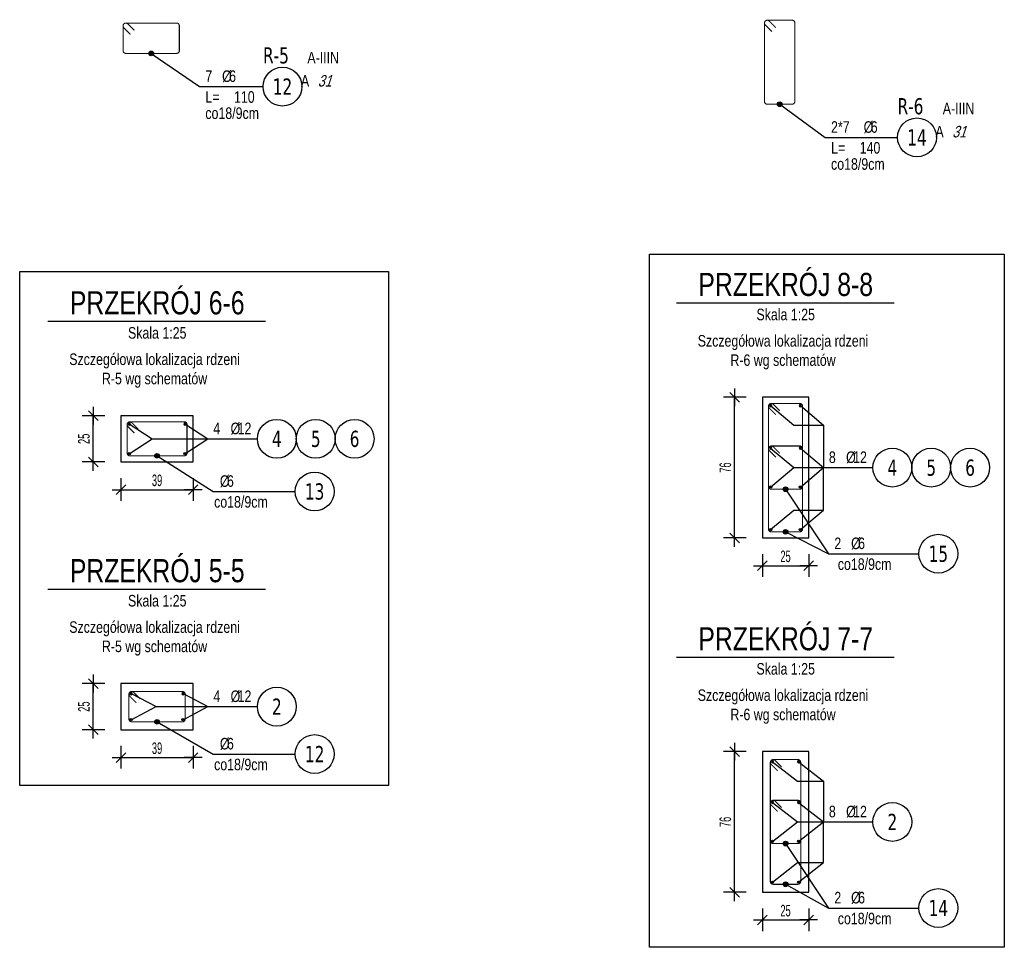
# Model space of a CAD drawing. Header units: millimetres. Extents: x 11988 to 14650, y -1596 to 604.
# Tile 24 of 38: x 13372 to 13904, y -1596 to -1094. Entities that reach past the tile are written whole.
import ezdxf
from ezdxf.enums import TextEntityAlignment as Align

# ---------------------------------------------------------------- set-up
doc = ezdxf.new("R2010")
doc.units = ezdxf.units.MM
doc.header["$LTSCALE"] = 10
for name, color, linetype in [('BA_wis', 2, 'Continuous'), ('BA_wym', 1, 'Continuous'), ('BZ_odn', 1, 'Continuous'), ('BZ_opi1', 7, 'Continuous'), ('BZ_opi2', 4, 'Continuous'), ('BZ_opi4', 53, 'Continuous'), ('BZ_P_prz', 4, 'Continuous'), ('BZ_P_strz', 3, 'Continuous'), ('BZ_sym', 7, 'Continuous'), ('BZ_txg', 3, 'Continuous'), ('BZ_txs', 2, 'Continuous'), ('BZ_wym', 1, 'Continuous')]:
    doc.layers.add(name, color=color, linetype=linetype)
doc.layers.add('BZ_obw', color=230, linetype='Continuous', plot=False)
doc.layers.add('BZ_pom', color=6, linetype='Continuous', plot=False)
doc.styles.add('BIKTBG', font='tahoma.ttf', dxfattribs={"width": 0.85})
doc.styles.add('BIKTG', font='bikromsw.shx', dxfattribs={"width": 0.85})
doc.styles.add('BIKTS', font='bikromsw.shx', dxfattribs={"width": 0.8})
doc.styles.add('BIKWYM', font='bikromsw.shx', dxfattribs={"width": 0.6})
doc.dimstyles.new('BA_KR_25_cm', dxfattribs={"dimscale": 0.25, "dimtxt": 25, "dimasz": 1.666667, "dimexe": 24, "dimexo": 0, "dimgap": 0, "dimtad": 0, "dimdec": 1, "dimrnd": 0.5, "dimzin": 9, "dimdsep": 46, "dimtxsty": 'BIKWYM', "dimblk": 'WYM-KR', "dimcen": 0, "dimdle": 20, "dimclrd": 256, "dimclre": 256, "dimclrt": 2, "dimadec": 0, "dimazin": 0, "dimtfac": 0.033333, "dimtdec": 1, "dimtmove": 0, "dimatfit": 3, "dimldrblk": 'WYM-KR', "dimfxl": 25, "dimfxlon": 1, "dimtvp": 0.8, "dimtolj": 1, "dimarcsym": 0})
doc.dimstyles.new('BZ_KP_25', dxfattribs={"dimscale": 2.5, "dimtxt": 25, "dimasz": 1.666667, "dimexe": 24, "dimexo": 0, "dimgap": 0, "dimtad": 0, "dimdec": 1, "dimrnd": 0.5, "dimzin": 9, "dimdsep": 46, "dimtxsty": 'BIKWYM', "dimblk": 'WYM-KR', "dimblk1": 'WYM-KP', "dimblk2": 'WYM-KP', "dimsah": 1, "dimcen": 0, "dimdle": 20, "dimclrd": 256, "dimclre": 256, "dimclrt": 7, "dimadec": 0, "dimazin": 0, "dimtfac": 0.033333, "dimtdec": 1, "dimtmove": 0, "dimatfit": 3, "dimldrblk": 'WYM-KP', "dimfxl": 1, "dimtvp": 0.8, "dimtolj": 1, "dimarcsym": 0})
doc.dimstyles.new('BZ_KP_25_cm', dxfattribs={"dimscale": 0.25, "dimtxt": 25, "dimasz": 1.666667, "dimexe": 24, "dimexo": 0, "dimgap": 0, "dimtad": 0, "dimdec": 1, "dimrnd": 0.5, "dimzin": 9, "dimdsep": 46, "dimtxsty": 'BIKWYM', "dimblk": 'WYM-KR', "dimblk1": 'WYM-KP', "dimblk2": 'WYM-KP', "dimsah": 1, "dimcen": 0, "dimdle": 20, "dimclrd": 256, "dimclre": 256, "dimclrt": 7, "dimadec": 0, "dimazin": 0, "dimtfac": 0.033333, "dimtdec": 1, "dimtmove": 0, "dimatfit": 3, "dimldrblk": 'WYM-KP', "dimfxl": 1, "dimtvp": 0.8, "dimtolj": 1, "dimarcsym": 0})

# ---------------------------------------------------------------- blocks, each defined once
blk = doc.blocks.new('eoprz')
blk = doc.blocks.new('WYM-KR')
at = {"color": 7, "linetype": 'ByBlock'}
blk.add_line((6.24, 6.24), (-6.24, -6.24), dxfattribs=at)
at = {"linetype": 'ByBlock'}
blk.add_line((11.52, 0), (-11.52, 0), dxfattribs=at)
blk = doc.blocks.new('*D267')
at = {"layer": 'BA_wym', "lineweight": -2}
for p, q in [((13417.72, -1308.37), (13405.47, -1308.37)), ((13411.47, -1332.95), (13411.47, -1308.79)), ((13417.72, -1333.37), (13405.47, -1333.37))]:
    blk.add_line(p, q, dxfattribs=at)
at = {"layer": 'Defpoints', "color": 0}
for p in [(13411.47, -1308.37), (13426.47, -1308.37), (13426.47, -1333.37)]:
    blk.add_point(p, dxfattribs=at)
at = {"layer": 'BA_wym', "lineweight": -2, "xscale": 0.4166666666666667, "yscale": 0.4166666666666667, "zscale": 0.4166666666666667}
for p, rotation in [((13411.47, -1308.37), 90), ((13411.47, -1333.37), 270)]:
    blk.add_blockref('WYM-KR', p, dxfattribs=dict(at, rotation=rotation))
at = {"layer": 'BA_wym', "color": 2, "insert": (13406.47, -1320.87), "char_height": 6.25, "attachment_point": 5, "rotation": 90, "style": 'BIKWYM'}
blk.add_mtext('\\A1;25', dxfattribs=at)
blk = doc.blocks.new('*D268')
at = {"layer": 'BA_wym', "lineweight": -2}
for p, q in [((13426.47, -1342.12), (13426.47, -1354.37)), ((13465.47, -1342.12), (13465.47, -1354.37)), ((13426.89, -1348.37), (13465.06, -1348.37))]:
    blk.add_line(p, q, dxfattribs=at)
at = {"layer": 'Defpoints', "color": 0}
for p in [(13426.47, -1333.37), (13465.47, -1333.37), (13465.47, -1348.37)]:
    blk.add_point(p, dxfattribs=at)
at = {"layer": 'BA_wym', "lineweight": -2, "xscale": 0.4166666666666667, "yscale": 0.4166666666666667, "zscale": 0.4166666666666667, "rotation": 180}
blk.add_blockref('WYM-KR', (13426.47, -1348.37), dxfattribs=at)
at = {"layer": 'BA_wym', "lineweight": -2, "xscale": 0.4166666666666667, "yscale": 0.4166666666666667, "zscale": 0.4166666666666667}
blk.add_blockref('WYM-KR', (13465.47, -1348.37), dxfattribs=at)
at = {"layer": 'BA_wym', "color": 2, "insert": (13445.97, -1343.37), "char_height": 6.25, "attachment_point": 5, "style": 'BIKWYM'}
blk.add_mtext('\\A1;39', dxfattribs=at)
blk = doc.blocks.new('PRET3')
blk.add_hatch(color=0).paths.add_polyline_path([(0.5, 0, 1), (-0.5, 0, 1)])
at = {"color": 0}
blk.add_circle((0, 0), 0.5, dxfattribs=at)
blk = doc.blocks.new('WYM-KP')
blk.add_hatch(color=256).paths.add_polyline_path([(3, 0, 1), (-3, 0, 1)])
blk.add_circle((0, 0), 3)
blk = doc.blocks.new('bik_BlkOpPretU', base_point=(1570.94, 615.52))
at = {"layer": 'BZ_opi2', "style": 'BIKTBG', "width": 0.8}
blk.add_attdef('NUMER', text='', height=8.75, dxfattribs=at).set_placement((1514.25, 615.52), align=Align.MIDDLE_CENTER)
at = {"layer": 'BZ_opi4', "style": 'BIKTS', "width": 0.8}
for tag, p in [('SZTUK', (1529.75, 618.02)), ('PRZEDR_FI', (1538.8, 618.02)), ('PRZEKROJ', (1542.61, 618.02)), ('PRZEDR_L', (1529.75, 606.77)), ('DLUGOSC', (1545.23, 606.77)), ('UWAGA', (1529.75, 598.02))]:
    blk.add_attdef(tag, p, '', height=6.25, dxfattribs=at)
at = {"layer": 'BZ_pom', "width": 0.8}
for tag, p, height, style in [('GATUNEK', (1483.8, 628.02), 6.25, 'BIKTS'), ('POZYCJA', (1524.75, 628.02), 8.75, 'BIKTBG'), ('METODA_L', (1489.99, 615.52), 6.25, 'BIKTS')]:
    blk.add_attdef(tag, p, '', height=height, dxfattribs=dict(at, style=style))
at = {"layer": 'BZ_wym', "width": 0.8}
for tag, p, height, style, flags in [('PRZEDR_NR', (1529.75, 588.65), 8.75, 'BIKTBG', 1), ('PRZEDR_SZT', (1529.75, 579.27), 6.25, 'BIKTS', 1), ('TYP_PRETA', (1529.75, 569.9), 6.25, 'BIKTS', 3), ('EURO_KOD', (1529.75, 560.52), 6.25, 'BIKTS', 3), ('EURO_KOD_SEGMENTY', (1544.75, 560.52), 6.25, 'BIKTS', 3), ('HAK_1', (1529.75, 551.15), 6.25, 'BIKTS', 3), ('HAK_2', (1529.75, 541.77), 6.25, 'BIKTS', 3), ('ID', (1529.75, 532.4), 6.25, 'BIKTS', 3), ('ID_C', (1529.75, 523.02), 6.25, 'BIKTS', 3), ('b_atr_0', (1529.75, 513.65), 6.25, 'BIKTS', 3)]:
    blk.add_attdef(tag, p, '', height=height, dxfattribs=dict(at, style=style, flags=flags))
blk = doc.blocks.new('*D269')
at = {"layer": 'BA_wym', "lineweight": -2}
for p, q in [((13417.72, -1453.15), (13405.47, -1453.15)), ((13411.47, -1477.73), (13411.47, -1453.57)), ((13417.72, -1478.15), (13405.47, -1478.15))]:
    blk.add_line(p, q, dxfattribs=at)
at = {"layer": 'Defpoints', "color": 0}
for p in [(13411.47, -1453.15), (13426.47, -1453.15), (13426.47, -1478.15)]:
    blk.add_point(p, dxfattribs=at)
at = {"layer": 'BA_wym', "lineweight": -2, "xscale": 0.4166666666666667, "yscale": 0.4166666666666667, "zscale": 0.4166666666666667}
for p, rotation in [((13411.47, -1453.15), 90), ((13411.47, -1478.15), 270)]:
    blk.add_blockref('WYM-KR', p, dxfattribs=dict(at, rotation=rotation))
at = {"layer": 'BA_wym', "color": 2, "insert": (13406.47, -1465.65), "char_height": 6.25, "attachment_point": 5, "rotation": 90, "style": 'BIKWYM'}
blk.add_mtext('\\A1;25', dxfattribs=at)
blk = doc.blocks.new('*D270')
at = {"layer": 'BA_wym', "lineweight": -2}
for p, q in [((13426.47, -1486.9), (13426.47, -1499.15)), ((13465.47, -1486.9), (13465.47, -1499.15)), ((13426.89, -1493.15), (13465.06, -1493.15))]:
    blk.add_line(p, q, dxfattribs=at)
at = {"layer": 'Defpoints', "color": 0}
for p in [(13426.47, -1478.15), (13465.47, -1478.15), (13465.47, -1493.15)]:
    blk.add_point(p, dxfattribs=at)
at = {"layer": 'BA_wym', "lineweight": -2, "xscale": 0.4166666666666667, "yscale": 0.4166666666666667, "zscale": 0.4166666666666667, "rotation": 180}
blk.add_blockref('WYM-KR', (13426.47, -1493.15), dxfattribs=at)
at = {"layer": 'BA_wym', "lineweight": -2, "xscale": 0.4166666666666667, "yscale": 0.4166666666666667, "zscale": 0.4166666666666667}
blk.add_blockref('WYM-KR', (13465.47, -1493.15), dxfattribs=at)
at = {"layer": 'BA_wym', "color": 2, "insert": (13445.97, -1488.15), "char_height": 6.25, "attachment_point": 5, "style": 'BIKWYM'}
blk.add_mtext('\\A1;39', dxfattribs=at)
blk = doc.blocks.new('bik_BlkOpPret', base_point=(608.5, -87.83))
at = {"layer": 'BZ_opi1', "style": 'BIKTS', "width": 0.8}
for tag, p in [('SZTUK', (567.31, -85.33)), ('PRZEDR_FI', (581.12, -85.33)), ('PRZEKROJ', (584.93, -85.33)), ('PRZEDR_L', (567.31, -96.58)), ('DLUGOSC', (582.78, -96.58)), ('UWAGA', (567.31, -105.33))]:
    blk.add_attdef(tag, p, '', height=6.25, dxfattribs=at)
at = {"layer": 'BZ_opi2', "style": 'BIKTBG', "width": 0.8}
blk.add_attdef('NUMER', text='', height=8.75, dxfattribs=at).set_placement((551.81, -87.83), align=Align.MIDDLE_CENTER)
at = {"layer": 'BZ_pom', "width": 0.8}
for tag, p, height, style in [('GATUNEK', (526.97, -75.33), 6.25, 'BIKTS'), ('POZYCJA', (562.31, -75.33), 8.75, 'BIKTBG'), ('METODA_L', (520.17, -87.83), 6.25, 'BIKTS'), ('EURO_KOD', (529.45, -87.83), 6.25, 'BIKTS')]:
    blk.add_attdef(tag, p, '', height=height, dxfattribs=dict(at, style=style))
at = {"layer": 'BZ_wym', "width": 0.8}
for tag, p, height, style, flags in [('PRZEDR_NR', (567.31, -114.71), 8.75, 'BIKTBG', 1), ('PRZEDR_SZT', (567.31, -124.08), 6.25, 'BIKTS', 1), ('TYP_PRETA', (567.31, -133.46), 6.25, 'BIKTS', 3), ('EURO_KOD_SEGMENTY', (580.88, -142.83), 6.25, 'BIKTS', 3), ('HAK_1', (567.31, -152.21), 6.25, 'BIKTS', 3), ('HAK_2', (567.31, -161.58), 6.25, 'BIKTS', 3), ('ID', (567.31, -170.96), 6.25, 'BIKTS', 3), ('ID_C', (567.31, -180.33), 6.25, 'BIKTS', 3), ('b_atr_0', (567.31, -189.71), 6.25, 'BIKTS', 3)]:
    blk.add_attdef(tag, p, '', height=height, dxfattribs=dict(at, style=style, flags=flags))
blk = doc.blocks.new('*D384')
at = {"layer": 'BA_wym', "lineweight": -2}
for p, q in [((13764.25, -1489.96), (13752, -1489.96)), ((13758, -1565.54), (13758, -1490.38)), ((13764.25, -1565.96), (13752, -1565.96))]:
    blk.add_line(p, q, dxfattribs=at)
at = {"layer": 'Defpoints', "color": 0}
for p in [(13758, -1489.96), (13773, -1489.96), (13773, -1565.96)]:
    blk.add_point(p, dxfattribs=at)
at = {"layer": 'BA_wym', "lineweight": -2, "xscale": 0.4166666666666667, "yscale": 0.4166666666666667, "zscale": 0.4166666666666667}
for p, rotation in [((13758, -1489.96), 90), ((13758, -1565.96), 270)]:
    blk.add_blockref('WYM-KR', p, dxfattribs=dict(at, rotation=rotation))
at = {"layer": 'BA_wym', "color": 2, "insert": (13753, -1527.96), "char_height": 6.25, "attachment_point": 5, "rotation": 90, "style": 'BIKWYM'}
blk.add_mtext('\\A1;76', dxfattribs=at)
blk = doc.blocks.new('*D385')
at = {"layer": 'BA_wym', "lineweight": -2}
for p, q in [((13773, -1574.71), (13773, -1586.96)), ((13798, -1574.71), (13798, -1586.96)), ((13773.41, -1580.96), (13797.58, -1580.96))]:
    blk.add_line(p, q, dxfattribs=at)
at = {"layer": 'Defpoints', "color": 0}
for p in [(13773, -1565.96), (13798, -1565.96), (13798, -1580.96)]:
    blk.add_point(p, dxfattribs=at)
at = {"layer": 'BA_wym', "lineweight": -2, "xscale": 0.4166666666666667, "yscale": 0.4166666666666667, "zscale": 0.4166666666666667, "rotation": 180}
blk.add_blockref('WYM-KR', (13773, -1580.96), dxfattribs=at)
at = {"layer": 'BA_wym', "lineweight": -2, "xscale": 0.4166666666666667, "yscale": 0.4166666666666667, "zscale": 0.4166666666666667}
blk.add_blockref('WYM-KR', (13798, -1580.96), dxfattribs=at)
at = {"layer": 'BA_wym', "color": 2, "insert": (13785.5, -1575.96), "char_height": 6.25, "attachment_point": 5, "style": 'BIKWYM'}
blk.add_mtext('\\A1;25', dxfattribs=at)
blk = doc.blocks.new('*D386')
at = {"layer": 'BA_wym', "lineweight": -2}
for p, q in [((13764.25, -1298.44), (13752, -1298.44)), ((13758, -1374.02), (13758, -1298.85)), ((13764.25, -1374.44), (13752, -1374.44))]:
    blk.add_line(p, q, dxfattribs=at)
at = {"layer": 'Defpoints', "color": 0}
for p in [(13758, -1298.44), (13773, -1298.44), (13773, -1374.44)]:
    blk.add_point(p, dxfattribs=at)
at = {"layer": 'BA_wym', "lineweight": -2, "xscale": 0.4166666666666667, "yscale": 0.4166666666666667, "zscale": 0.4166666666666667}
for p, rotation in [((13758, -1298.44), 90), ((13758, -1374.44), 270)]:
    blk.add_blockref('WYM-KR', p, dxfattribs=dict(at, rotation=rotation))
at = {"layer": 'BA_wym', "color": 2, "insert": (13753, -1336.44), "char_height": 6.25, "attachment_point": 5, "rotation": 90, "style": 'BIKWYM'}
blk.add_mtext('\\A1;76', dxfattribs=at)
blk = doc.blocks.new('*D387')
at = {"layer": 'BA_wym', "lineweight": -2}
for p, q in [((13773, -1383.19), (13773, -1395.44)), ((13798, -1383.19), (13798, -1395.44)), ((13773.41, -1389.44), (13797.58, -1389.44))]:
    blk.add_line(p, q, dxfattribs=at)
at = {"layer": 'Defpoints', "color": 0}
for p in [(13773, -1374.44), (13798, -1374.44), (13798, -1389.44)]:
    blk.add_point(p, dxfattribs=at)
at = {"layer": 'BA_wym', "lineweight": -2, "xscale": 0.4166666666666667, "yscale": 0.4166666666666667, "zscale": 0.4166666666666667, "rotation": 180}
blk.add_blockref('WYM-KR', (13773, -1389.44), dxfattribs=at)
at = {"layer": 'BA_wym', "lineweight": -2, "xscale": 0.4166666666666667, "yscale": 0.4166666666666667, "zscale": 0.4166666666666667}
blk.add_blockref('WYM-KR', (13798, -1389.44), dxfattribs=at)
at = {"layer": 'BA_wym', "color": 2, "insert": (13785.5, -1384.44), "char_height": 6.25, "attachment_point": 5, "style": 'BIKWYM'}
blk.add_mtext('\\A1;25', dxfattribs=at)

msp = doc.modelspace()

# ---------------------------------------------------------------- linework, layer by layer
at = {"layer": 'BA_wis'}
msp.add_lwpolyline([(13773, -1298.44), (13773, -1374.44), (13798, -1374.44), (13798, -1298.44), (13773, -1298.44)], dxfattribs=at)
for points in [[(13426.47, -1333.37), (13465.47, -1333.37), (13465.47, -1308.37), (13426.47, -1308.37)], [(13426.47, -1478.15), (13465.47, -1478.15), (13465.47, -1453.15), (13426.47, -1453.15)], [(13773, -1565.96), (13798, -1565.96), (13798, -1489.96), (13773, -1489.96)]]:
    msp.add_lwpolyline(points, close=True, dxfattribs=at)
at = {"layer": 'BZ_obw'}
for points in [[(13711.94, -1221.13), (13903.68, -1221.13), (13903.68, -1595.73), (13711.94, -1595.73)], [(13371.76, -1230.42), (13571.04, -1230.42), (13571.04, -1508.27), (13371.76, -1508.27)]]:
    msp.add_lwpolyline(points, close=True, dxfattribs=at)
at = {"layer": 'BZ_odn'}
for centre in [(13513.72, -1130.48), (13856.5, -1157.96)]:
    msp.add_circle(centre, 10.5, dxfattribs=at)
at = {"layer": 'BZ_odn', "color": 252}
for centre in [(13510.68, -1320.87), (13531.68, -1320.87), (13552.68, -1320.87), (13843.2, -1336.44), (13864.2, -1336.44), (13885.2, -1336.44), (13531.1, -1349.34), (13868.04, -1383), (13510.68, -1465.65), (13531.1, -1491.28), (13843.2, -1527.96), (13868.04, -1574.52)]:
    msp.add_circle(centre, 10.5, dxfattribs=at)
at = {"layer": 'BZ_P_strz', "const_width": 0.6}
for points in [[(13780.23, -1098.59), (13776.69, -1095.06, 0.668179), (13774.13, -1096.12), (13774.13, -1138.52, 0.414214), (13775.63, -1140.02), (13789.03, -1140.02, 0.414214), (13790.53, -1138.52), (13790.53, -1096.12, 0.414214), (13789.03, -1094.62), (13775.63, -1094.62, 0.668179), (13774.57, -1097.18), (13778.11, -1100.71)], [(13433.71, -1100.12), (13430.17, -1096.58, 0.668179), (13427.61, -1097.64), (13427.61, -1111.04, 0.414214), (13429.11, -1112.54), (13456.51, -1112.54, 0.414214), (13458.01, -1111.04), (13458.01, -1097.64, 0.414214), (13456.51, -1096.14), (13429.11, -1096.14, 0.668179), (13428.05, -1098.7), (13431.59, -1102.24)], [(13782.39, -1305.71), (13778.86, -1302.18, 0.668179), (13776.3, -1303.24), (13776.3, -1346.64, 0.414214), (13777.8, -1348.14), (13793.2, -1348.14, 0.414214), (13794.7, -1346.64), (13794.7, -1303.24, 0.414214), (13793.2, -1301.74), (13777.8, -1301.74, 0.668179), (13776.73, -1304.3), (13780.27, -1307.83)], [(13435.87, -1315.65), (13432.33, -1312.11, 0.668179), (13429.77, -1313.17), (13429.77, -1328.57, 0.414214), (13431.27, -1330.07), (13460.67, -1330.07, 0.414214), (13462.17, -1328.57), (13462.17, -1313.17, 0.414214), (13460.67, -1311.67), (13431.27, -1311.67, 0.668179), (13430.21, -1314.23), (13433.75, -1317.77)], [(13782.39, -1328.71), (13778.86, -1325.18, 0.668179), (13776.3, -1326.24), (13776.3, -1369.64, 0.414214), (13777.8, -1371.14), (13793.2, -1371.14, 0.414214), (13794.7, -1369.64), (13794.7, -1326.24, 0.414214), (13793.2, -1324.74), (13777.8, -1324.74, 0.668179), (13776.73, -1327.3), (13780.27, -1330.83)], [(13436.87, -1461.43), (13433.33, -1457.89, 0.668179), (13430.77, -1458.95), (13430.77, -1472.35, 0.414214), (13432.27, -1473.85), (13459.67, -1473.85, 0.414214), (13461.17, -1472.35), (13461.17, -1458.95, 0.414214), (13459.67, -1457.45), (13432.27, -1457.45, 0.668179), (13431.21, -1460.01), (13434.75, -1463.55)], [(13783.39, -1498.24), (13779.86, -1494.7, 0.668179), (13777.3, -1495.76), (13777.3, -1538.16, 0.414214), (13778.8, -1539.66), (13792.2, -1539.66, 0.414214), (13793.7, -1538.16), (13793.7, -1495.76, 0.414214), (13792.2, -1494.26), (13778.8, -1494.26, 0.668179), (13777.73, -1496.82), (13781.27, -1500.36)], [(13783.39, -1520.24), (13779.86, -1516.7, 0.668179), (13777.3, -1517.76), (13777.3, -1560.16, 0.414214), (13778.8, -1561.66), (13792.2, -1561.66, 0.414214), (13793.7, -1560.16), (13793.7, -1517.76, 0.414214), (13792.2, -1516.26), (13778.8, -1516.26, 0.668179), (13777.73, -1518.82), (13781.27, -1522.36)]]:
    msp.add_lwpolyline(points, format="xyb", dxfattribs=at)
at = {"layer": 'BZ_txg'}
for points in [[(13726.57, -1247.42), (13844.12, -1247.42)], [(13387.05, -1257.36), (13504.6, -1257.36)], [(13387.05, -1402.14), (13504.6, -1402.14)], [(13726.57, -1438.95), (13844.12, -1438.95)]]:
    msp.add_lwpolyline(points, dxfattribs=at)

# ---------------------------------------------------------------- block references
ref = msp.add_blockref('bik_BlkOpPret', (13468.93, -1130.48))
ref.add_attrib('NUMER', '12', dxfattribs={"layer": 'BZ_opi2', "height": 8.75, "style": 'BIKTBG', "width": 0.8}).set_placement((13513.72, -1130.48), align=Align.MIDDLE_CENTER)
ref.add_attrib('POZYCJA', 'R-5', (13503.22, -1117.98), dxfattribs={"layer": 'BZ_pom', "height": 8.75, "style": 'BIKTBG', "width": 0.8})
ref.add_attrib('SZTUK', '7', (13472.06, -1127.98), dxfattribs={"layer": 'BZ_opi1', "height": 6.25, "style": 'BIKTS', "width": 0.8})
ref.add_attrib('GATUNEK', 'A-IIIN', (13527.17, -1117.98), dxfattribs={"layer": 'BZ_pom', "height": 6.25, "style": 'BIKTS', "width": 0.8})
ref.add_attrib('PRZEKROJ', '6', (13484.92, -1127.98), dxfattribs={"layer": 'BZ_opi1', "height": 6.25, "style": 'BIKTS', "width": 0.8})
ref.add_attrib('DLUGOSC', '110', (13487.54, -1139.23), dxfattribs={"layer": 'BZ_opi1', "height": 6.25, "style": 'BIKTS', "width": 0.8})
ref.add_attrib('UWAGA', 'co18/9cm', (13472.06, -1147.98), dxfattribs={"layer": 'BZ_opi1', "height": 6.25, "style": 'BIKTS', "width": 0.8})
ref.add_attrib('METODA_L', 'A', (13523.7, -1130.48), dxfattribs={"layer": 'BZ_pom', "height": 6.25, "style": 'BIKTS', "width": 0.8})
ref.add_attrib('PRZEDR_FI', '%%c', (13481.11, -1127.98), dxfattribs={"layer": 'BZ_opi1', "height": 6.25, "style": 'BIKTS', "width": 0.8})
ref.add_attrib('PRZEDR_L', 'L=', (13472.06, -1139.23), dxfattribs={"layer": 'BZ_opi1', "height": 6.25, "style": 'BIKTS', "width": 0.8})
ref.add_attrib('EURO_KOD', '31', (13532.74, -1130.48), dxfattribs={"layer": 'BZ_pom', "height": 6.25, "style": 'BIKTS', "oblique": 18, "width": 0.8})
ref = msp.add_blockref('bik_BlkOpPret', (13806.96, -1157.96))
ref.add_attrib('NUMER', '14', dxfattribs={"layer": 'BZ_opi2', "height": 8.75, "style": 'BIKTBG', "width": 0.8}).set_placement((13856.5, -1157.96), align=Align.MIDDLE_CENTER)
ref.add_attrib('POZYCJA', 'R-6', (13846, -1145.46), dxfattribs={"layer": 'BZ_pom', "height": 8.75, "style": 'BIKTBG', "width": 0.8})
ref.add_attrib('SZTUK', '2*7', (13810.08, -1155.46), dxfattribs={"layer": 'BZ_opi1', "height": 6.25, "style": 'BIKTS', "width": 0.8})
ref.add_attrib('GATUNEK', 'A-IIIN', (13870.42, -1145.46), dxfattribs={"layer": 'BZ_pom', "height": 6.25, "style": 'BIKTS', "width": 0.8})
ref.add_attrib('PRZEKROJ', '6', (13831.51, -1155.46), dxfattribs={"layer": 'BZ_opi1', "height": 6.25, "style": 'BIKTS', "width": 0.8})
ref.add_attrib('DLUGOSC', '140', (13825.56, -1166.71), dxfattribs={"layer": 'BZ_opi1', "height": 6.25, "style": 'BIKTS', "width": 0.8})
ref.add_attrib('UWAGA', 'co18/9cm', (13810.08, -1175.46), dxfattribs={"layer": 'BZ_opi1', "height": 6.25, "style": 'BIKTS', "width": 0.8})
ref.add_attrib('METODA_L', 'A', (13866.48, -1157.96), dxfattribs={"layer": 'BZ_pom', "height": 6.25, "style": 'BIKTS', "width": 0.8})
ref.add_attrib('PRZEDR_FI', '%%c', (13827.7, -1155.46), dxfattribs={"layer": 'BZ_opi1', "height": 6.25, "style": 'BIKTS', "width": 0.8})
ref.add_attrib('PRZEDR_L', 'L=', (13810.08, -1166.71), dxfattribs={"layer": 'BZ_opi1', "height": 6.25, "style": 'BIKTS', "width": 0.8})
ref.add_attrib('EURO_KOD', '31', (13875.53, -1157.96), dxfattribs={"layer": 'BZ_pom', "height": 6.25, "style": 'BIKTS', "oblique": 18, "width": 0.8})
ref = msp.add_blockref('bik_BlkOpPretU', (13473.27, -1320.87), dxfattribs=dict(xscale=0.1, yscale=0.1, zscale=0.1))
ref.add_attrib('NUMER', '4', dxfattribs={"layer": 'BZ_opi2', "height": 8.75, "style": 'BIKTBG', "width": 0.8}).set_placement((13510.68, -1320.87), align=Align.MIDDLE_CENTER)
ref.add_attrib('SZTUK', '4', (13476.4, -1318.37), dxfattribs={"layer": 'BZ_opi4', "height": 6.25, "style": 'BIKTS', "width": 0.8})
ref.add_attrib('PRZEKROJ', '12', (13489.49, -1318.37), dxfattribs={"layer": 'BZ_opi4', "height": 6.25, "style": 'BIKTS', "width": 0.8})
ref.add_attrib('PRZEDR_FI', '%%c', (13485.69, -1318.37), dxfattribs={"layer": 'BZ_opi4', "height": 6.25, "style": 'BIKTS', "width": 0.8})
ref = msp.add_blockref('bik_BlkOpPretU', (13494.27, -1320.87), dxfattribs=dict(xscale=0.1, yscale=0.1, zscale=0.1))
ref.add_attrib('NUMER', '5', dxfattribs={"layer": 'BZ_opi2', "height": 8.75, "style": 'BIKTBG', "width": 0.8}).set_placement((13531.68, -1320.87), align=Align.MIDDLE_CENTER)
ref = msp.add_blockref('bik_BlkOpPretU', (13515.27, -1320.87), dxfattribs=dict(xscale=0.1, yscale=0.1, zscale=0.1))
ref.add_attrib('NUMER', '6', dxfattribs={"layer": 'BZ_opi2', "height": 8.75, "style": 'BIKTBG', "width": 0.8}).set_placement((13552.68, -1320.87), align=Align.MIDDLE_CENTER)
ref = msp.add_blockref('bik_BlkOpPretU', (13805.8, -1336.44), dxfattribs=dict(xscale=0.1, yscale=0.1, zscale=0.1))
ref.add_attrib('NUMER', '4', dxfattribs={"layer": 'BZ_opi2', "height": 8.75, "style": 'BIKTBG', "width": 0.8}).set_placement((13843.2, -1336.44), align=Align.MIDDLE_CENTER)
ref.add_attrib('SZTUK', '8', (13808.92, -1333.94), dxfattribs={"layer": 'BZ_opi4', "height": 6.25, "style": 'BIKTS', "width": 0.8})
ref.add_attrib('PRZEKROJ', '12', (13822.02, -1333.94), dxfattribs={"layer": 'BZ_opi4', "height": 6.25, "style": 'BIKTS', "width": 0.8})
ref.add_attrib('PRZEDR_FI', '%%c', (13818.21, -1333.94), dxfattribs={"layer": 'BZ_opi4', "height": 6.25, "style": 'BIKTS', "width": 0.8})
ref = msp.add_blockref('bik_BlkOpPretU', (13826.8, -1336.44), dxfattribs=dict(xscale=0.1, yscale=0.1, zscale=0.1))
ref.add_attrib('NUMER', '5', dxfattribs={"layer": 'BZ_opi2', "height": 8.75, "style": 'BIKTBG', "width": 0.8}).set_placement((13864.2, -1336.44), align=Align.MIDDLE_CENTER)
ref = msp.add_blockref('bik_BlkOpPretU', (13847.8, -1336.44), dxfattribs=dict(xscale=0.1, yscale=0.1, zscale=0.1))
ref.add_attrib('NUMER', '6', dxfattribs={"layer": 'BZ_opi2', "height": 8.75, "style": 'BIKTBG', "width": 0.8}).set_placement((13885.2, -1336.44), align=Align.MIDDLE_CENTER)
ref = msp.add_blockref('bik_BlkOpPretU', (13471.79, -1349.34))
ref.add_attrib('NUMER', '13', dxfattribs={"layer": 'BZ_opi2', "height": 8.75, "style": 'BIKTBG', "width": 0.8}).set_placement((13531.1, -1349.34), align=Align.MIDDLE_CENTER)
ref.add_attrib('PRZEKROJ', '6', (13483.73, -1346.84), dxfattribs={"layer": 'BZ_opi4', "height": 6.25, "style": 'BIKTS', "width": 0.8})
ref.add_attrib('UWAGA', 'co18/9cm', (13476.79, -1358.09), dxfattribs={"layer": 'BZ_opi4', "height": 6.25, "style": 'BIKTS', "width": 0.8})
ref.add_attrib('PRZEDR_FI', '%%c', (13479.92, -1346.84), dxfattribs={"layer": 'BZ_opi4', "height": 6.25, "style": 'BIKTS', "width": 0.8})
ref = msp.add_blockref('bik_BlkOpPretU', (13808.73, -1383))
ref.add_attrib('NUMER', '15', dxfattribs={"layer": 'BZ_opi2', "height": 8.75, "style": 'BIKTBG', "width": 0.8}).set_placement((13868.04, -1383), align=Align.MIDDLE_CENTER)
ref.add_attrib('SZTUK', '2', (13811.86, -1380.5), dxfattribs={"layer": 'BZ_opi4', "height": 6.25, "style": 'BIKTS', "width": 0.8})
ref.add_attrib('PRZEKROJ', '6', (13824.72, -1380.5), dxfattribs={"layer": 'BZ_opi4', "height": 6.25, "style": 'BIKTS', "width": 0.8})
ref.add_attrib('UWAGA', 'co18/9cm', (13813.73, -1391.75), dxfattribs={"layer": 'BZ_opi4', "height": 6.25, "style": 'BIKTS', "width": 0.8})
ref.add_attrib('PRZEDR_FI', '%%c', (13820.91, -1380.5), dxfattribs={"layer": 'BZ_opi4', "height": 6.25, "style": 'BIKTS', "width": 0.8})
ref = msp.add_blockref('bik_BlkOpPretU', (13473.27, -1465.65), dxfattribs=dict(xscale=0.1, yscale=0.1, zscale=0.1))
ref.add_attrib('NUMER', '2', dxfattribs={"layer": 'BZ_opi2', "height": 8.75, "style": 'BIKTBG', "width": 0.8}).set_placement((13510.68, -1465.65), align=Align.MIDDLE_CENTER)
ref.add_attrib('SZTUK', '4', (13476.4, -1463.15), dxfattribs={"layer": 'BZ_opi4', "height": 6.25, "style": 'BIKTS', "width": 0.8})
ref.add_attrib('PRZEKROJ', '12', (13489.49, -1463.15), dxfattribs={"layer": 'BZ_opi4', "height": 6.25, "style": 'BIKTS', "width": 0.8})
ref.add_attrib('PRZEDR_FI', '%%c', (13485.69, -1463.15), dxfattribs={"layer": 'BZ_opi4', "height": 6.25, "style": 'BIKTS', "width": 0.8})
ref = msp.add_blockref('bik_BlkOpPretU', (13471.79, -1491.28))
ref.add_attrib('NUMER', '12', dxfattribs={"layer": 'BZ_opi2', "height": 8.75, "style": 'BIKTBG', "width": 0.8}).set_placement((13531.1, -1491.28), align=Align.MIDDLE_CENTER)
ref.add_attrib('PRZEKROJ', '6', (13483.73, -1488.78), dxfattribs={"layer": 'BZ_opi4', "height": 6.25, "style": 'BIKTS', "width": 0.8})
ref.add_attrib('UWAGA', 'co18/9cm', (13476.79, -1500.03), dxfattribs={"layer": 'BZ_opi4', "height": 6.25, "style": 'BIKTS', "width": 0.8})
ref.add_attrib('PRZEDR_FI', '%%c', (13479.92, -1488.78), dxfattribs={"layer": 'BZ_opi4', "height": 6.25, "style": 'BIKTS', "width": 0.8})
ref = msp.add_blockref('bik_BlkOpPretU', (13805.8, -1527.96), dxfattribs=dict(xscale=0.1, yscale=0.1, zscale=0.1))
ref.add_attrib('NUMER', '2', dxfattribs={"layer": 'BZ_opi2', "height": 8.75, "style": 'BIKTBG', "width": 0.8}).set_placement((13843.2, -1527.96), align=Align.MIDDLE_CENTER)
ref.add_attrib('SZTUK', '8', (13808.92, -1525.46), dxfattribs={"layer": 'BZ_opi4', "height": 6.25, "style": 'BIKTS', "width": 0.8})
ref.add_attrib('PRZEKROJ', '12', (13822.02, -1525.46), dxfattribs={"layer": 'BZ_opi4', "height": 6.25, "style": 'BIKTS', "width": 0.8})
ref.add_attrib('PRZEDR_FI', '%%c', (13818.21, -1525.46), dxfattribs={"layer": 'BZ_opi4', "height": 6.25, "style": 'BIKTS', "width": 0.8})
ref = msp.add_blockref('bik_BlkOpPretU', (13808.73, -1574.52))
ref.add_attrib('NUMER', '14', dxfattribs={"layer": 'BZ_opi2', "height": 8.75, "style": 'BIKTBG', "width": 0.8}).set_placement((13868.04, -1574.52), align=Align.MIDDLE_CENTER)
ref.add_attrib('SZTUK', '2', (13811.86, -1572.02), dxfattribs={"layer": 'BZ_opi4', "height": 6.25, "style": 'BIKTS', "width": 0.8})
ref.add_attrib('PRZEKROJ', '6', (13824.72, -1572.02), dxfattribs={"layer": 'BZ_opi4', "height": 6.25, "style": 'BIKTS', "width": 0.8})
ref.add_attrib('UWAGA', 'co18/9cm', (13813.73, -1583.27), dxfattribs={"layer": 'BZ_opi4', "height": 6.25, "style": 'BIKTS', "width": 0.8})
ref.add_attrib('PRZEDR_FI', '%%c', (13820.91, -1572.02), dxfattribs={"layer": 'BZ_opi4', "height": 6.25, "style": 'BIKTS', "width": 0.8})
at = {"layer": 'BZ_P_prz', "xscale": -1.2, "yscale": 1.199999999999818, "zscale": 1.2, "rotation": 180}
for p in [(13777.46, -1302.9), (13793.53, -1302.9), (13430.94, -1312.83), (13461.01, -1312.83), (13777.46, -1325.9), (13793.53, -1325.9), (13431.94, -1458.61), (13460.01, -1458.61), (13778.46, -1495.42), (13792.53, -1495.42), (13778.46, -1517.42), (13792.53, -1517.42)]:
    msp.add_blockref('PRET3', p, dxfattribs=at)
at = {"layer": 'BZ_P_prz', "xscale": 1.2, "yscale": 1.2, "zscale": 1.2}
for p in [(13430.94, -1328.91), (13461.01, -1328.91), (13777.46, -1346.97), (13793.53, -1346.97), (13777.46, -1369.97), (13793.53, -1369.97), (13431.94, -1472.69), (13460.01, -1472.69), (13778.46, -1538.5), (13792.53, -1538.5), (13778.46, -1560.5), (13792.53, -1560.5)]:
    msp.add_blockref('PRET3', p, dxfattribs=at)
at = {"layer": 'BZ_sym'}
ref = msp.add_blockref('eoprz', (13785.59, -1247.42), dxfattribs=dict(at, xscale=0.05, yscale=0.05, zscale=0.05))
ref.add_attrib('Nazwa', 'PRZEKRÓJ 8-8', dxfattribs={"layer": 'BZ_txg', "height": 12.5, "style": 'BIKTG', "width": 0.8}).set_placement((13785.59, -1237.42), align=Align.MIDDLE_CENTER)
ref.add_attrib('Skala', 'Skala 1:25', dxfattribs={"layer": 'BZ_txs', "height": 6.25, "style": 'BIKTS', "width": 0.8}).set_placement((13785.59, -1253.67), align=Align.MIDDLE_CENTER)
ref = msp.add_blockref('eoprz', (13446.07, -1257.36), dxfattribs=dict(at, xscale=0.05, yscale=0.05, zscale=0.05))
ref.add_attrib('Nazwa', 'PRZEKRÓJ 6-6', dxfattribs={"layer": 'BZ_txg', "height": 12.5, "style": 'BIKTG', "width": 0.8}).set_placement((13446.07, -1247.36), align=Align.MIDDLE_CENTER)
ref.add_attrib('Skala', 'Skala 1:25', dxfattribs={"layer": 'BZ_txs', "height": 6.25, "style": 'BIKTS', "width": 0.8}).set_placement((13446.07, -1263.61), align=Align.MIDDLE_CENTER)
ref = msp.add_blockref('eoprz', (13446.07, -1402.14), dxfattribs=dict(at, xscale=0.05, yscale=0.05, zscale=0.05))
ref.add_attrib('Nazwa', 'PRZEKRÓJ 5-5', dxfattribs={"layer": 'BZ_txg', "height": 12.5, "style": 'BIKTG', "width": 0.8}).set_placement((13446.07, -1392.14), align=Align.MIDDLE_CENTER)
ref.add_attrib('Skala', 'Skala 1:25', dxfattribs={"layer": 'BZ_txs', "height": 6.25, "style": 'BIKTS', "width": 0.8}).set_placement((13446.07, -1408.39), align=Align.MIDDLE_CENTER)
ref = msp.add_blockref('eoprz', (13785.59, -1438.95), dxfattribs=dict(at, xscale=0.05, yscale=0.05, zscale=0.05))
ref.add_attrib('Nazwa', 'PRZEKRÓJ 7-7', dxfattribs={"layer": 'BZ_txg', "height": 12.5, "style": 'BIKTG', "width": 0.8}).set_placement((13785.59, -1428.95), align=Align.MIDDLE_CENTER)
ref.add_attrib('Skala', 'Skala 1:25', dxfattribs={"layer": 'BZ_txs', "height": 6.25, "style": 'BIKTS', "width": 0.8}).set_placement((13785.59, -1445.2), align=Align.MIDDLE_CENTER)

# ---------------------------------------------------------------- texts
at = {"layer": 'BZ_txs', "char_height": 6.25, "width": 245.8549, "attachment_point": 1, "style": 'BIKTS'}
for s, insert in [('\\pxqc;{\\Fbikromsw.shx|c1;Szczegółowa lokalizacja rdzeni\\PR-6 wg schematów}', (13661.21, -1264.79)), ('\\pxqc;{\\Fbikromsw.shx|c1;Szczegółowa lokalizacja rdzeni\\PR-5 wg schematów}', (13321.69, -1274.73)), ('\\pxqc;{\\Fbikromsw.shx|c1;Szczegółowa lokalizacja rdzeni\\PR-5 wg schematów}', (13321.69, -1419.51)), ('\\pxqc;{\\Fbikromsw.shx|c1;Szczegółowa lokalizacja rdzeni\\PR-6 wg schematów}', (13661.21, -1456.32))]:
    msp.add_mtext(s, dxfattribs=dict(at, insert=insert))

# ---------------------------------------------------------------- dimensions: what is measured, and where the dimension line sits
at = {"layer": 'BA_wym'}
for base, p1, p2, picture, middle in [((13758, -1298.44), (13773, -1374.44), (13773, -1298.44), '*D386', (13753, -1336.44)), ((13411.47, -1308.37), (13426.47, -1333.37), (13426.47, -1308.37), '*D267', (13406.47, -1320.87)), ((13411.47, -1453.15), (13426.47, -1478.15), (13426.47, -1453.15), '*D269', (13406.47, -1465.65)), ((13758, -1489.96), (13773, -1565.96), (13773, -1489.96), '*D384', (13753, -1527.96))]:
    dim = msp.add_linear_dim(base=base, p1=p1, p2=p2, angle=90, dimstyle='BA_KR_25_cm', override={"dimdec": 0, "dimrnd": 1, "dimtxsty": 'BIKWYM', "dimatfit": 1}, dxfattribs=at)
    dim.commit()
    dim.dimension.update_dxf_attribs({"geometry": picture, "text_midpoint": middle})
for base, p1, p2, picture, middle in [((13465.47, -1348.37), (13426.47, -1333.37), (13465.47, -1333.37), '*D268', (13445.97, -1343.37)), ((13798, -1389.44), (13773, -1374.44), (13798, -1374.44), '*D387', (13785.5, -1384.44)), ((13465.47, -1493.15), (13426.47, -1478.15), (13465.47, -1478.15), '*D270', (13445.97, -1488.15)), ((13798, -1580.96), (13773, -1565.96), (13798, -1565.96), '*D385', (13785.5, -1575.96))]:
    dim = msp.add_linear_dim(base=base, p1=p1, p2=p2, dimstyle='BA_KR_25_cm', override={"dimdec": 0, "dimrnd": 1, "dimtxsty": 'BIKWYM', "dimatfit": 1}, dxfattribs=at)
    dim.commit()
    dim.dimension.update_dxf_attribs({"geometry": picture, "text_midpoint": middle})

# ---------------------------------------------------------------- leaders
at = {"layer": 'BZ_odn'}
for points in [[(13442.81, -1112.54), (13468.93, -1130.48), (13503.22, -1130.48)], [(13782.33, -1140.02), (13806.96, -1157.96), (13846, -1157.96)]]:
    msp.add_leader(points, dimstyle='BZ_KP_25_cm', dxfattribs=at)
at = {"layer": 'BZ_odn', "color": 252, "has_arrowhead": 0}
for points in [[(13777.46, -1302.9), (13789.92, -1313.44), (13806, -1313.44)], [(13793.53, -1302.9), (13806, -1313.44), (13806, -1336.44)], [(13430.94, -1312.83), (13443.4, -1320.87), (13500.18, -1320.87)], [(13461.01, -1312.83), (13473.47, -1320.87), (13500.18, -1320.87)], [(13430.94, -1328.91), (13443.4, -1320.87), (13500.18, -1320.87)], [(13461.01, -1328.91), (13473.47, -1320.87), (13500.18, -1320.87)], [(13777.46, -1325.9), (13789.92, -1336.44), (13832.7, -1336.44)], [(13793.53, -1325.9), (13806, -1336.44), (13832.7, -1336.44)], [(13777.46, -1346.97), (13789.92, -1336.44), (13832.7, -1336.44)], [(13793.53, -1346.97), (13806, -1336.44), (13832.7, -1336.44)], [(13793.53, -1369.97), (13806, -1359.44), (13806, -1336.44)], [(13777.46, -1369.97), (13789.92, -1359.44), (13806, -1359.44)], [(13431.94, -1458.61), (13445.4, -1465.65), (13500.18, -1465.65)], [(13460.01, -1458.61), (13473.47, -1465.65), (13500.18, -1465.65)], [(13431.94, -1472.69), (13445.4, -1465.65), (13500.18, -1465.65)], [(13460.01, -1472.69), (13473.47, -1465.65), (13500.18, -1465.65)], [(13778.46, -1495.42), (13791.92, -1505.96), (13806, -1505.96)], [(13792.53, -1495.42), (13806, -1505.96), (13806, -1527.96)], [(13778.46, -1517.42), (13791.92, -1527.96), (13832.7, -1527.96)], [(13792.53, -1517.42), (13806, -1527.96), (13832.7, -1527.96)], [(13778.46, -1538.5), (13791.92, -1527.96), (13832.7, -1527.96)], [(13792.53, -1538.5), (13806, -1527.96), (13832.7, -1527.96)], [(13792.53, -1560.5), (13806, -1549.96), (13806, -1527.96)], [(13778.46, -1560.5), (13791.92, -1549.96), (13806, -1549.96)]]:
    msp.add_leader(points, dimstyle='BZ_KP_25', override={"dimclrd": 252}, dxfattribs=at)
at = {"layer": 'BZ_odn', "color": 252}
for points in [[(13445.97, -1330.07), (13476.21, -1349.34), (13520.6, -1349.34)], [(13785.5, -1348.14), (13808.73, -1383), (13857.54, -1383)], [(13785.5, -1371.14), (13808.73, -1383), (13857.54, -1383)], [(13445.98, -1473.85), (13476.21, -1491.28), (13520.6, -1491.28)], [(13785.5, -1539.66), (13808.73, -1574.52), (13857.54, -1574.52)], [(13785.5, -1561.66), (13808.73, -1574.52), (13857.54, -1574.52)]]:
    msp.add_leader(points, dimstyle='BZ_KP_25_cm', override={"dimclrd": 252}, dxfattribs=at)

doc.saveas('drawing.dxf')
